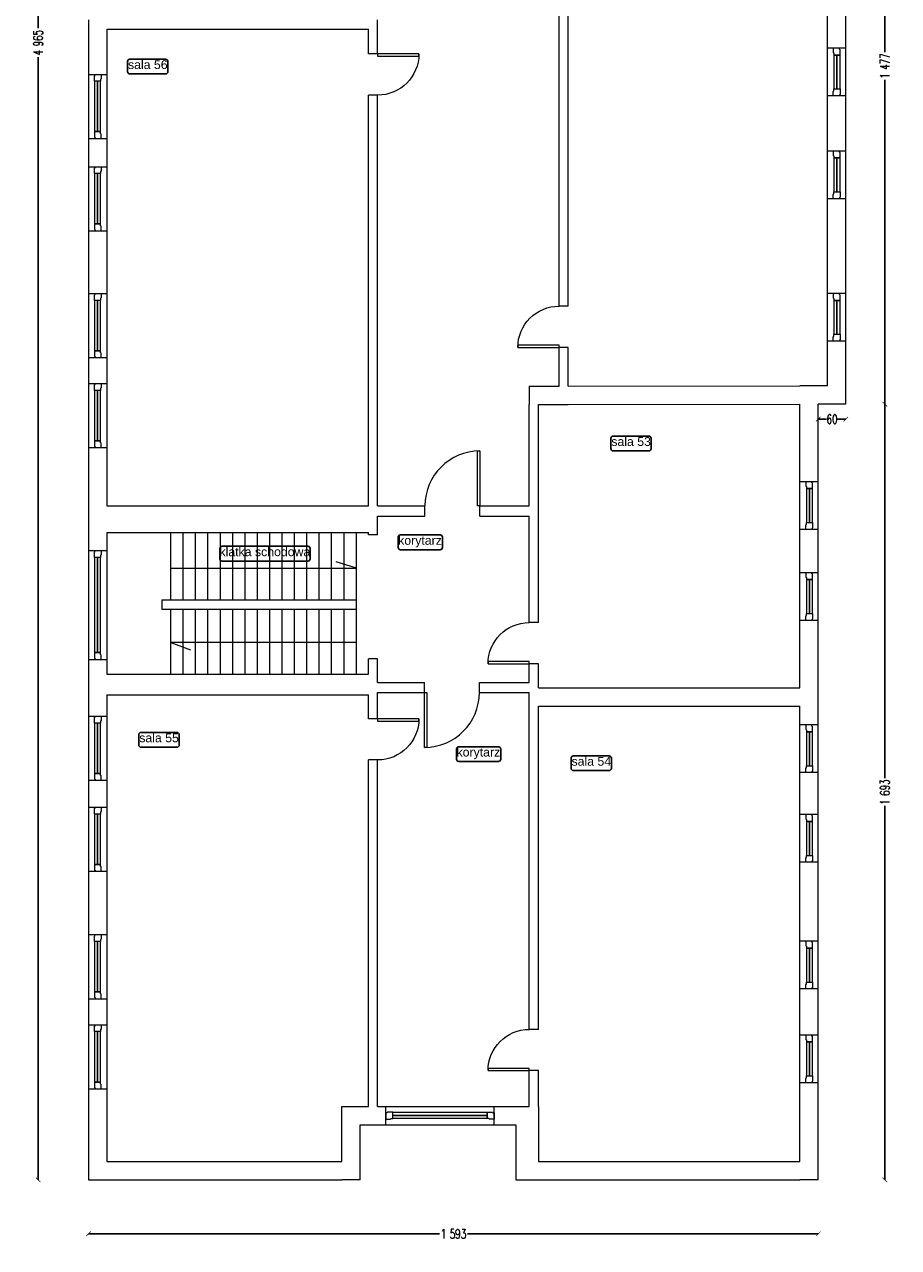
# Model space of a CAD drawing. Header units: centimetres. Extents: x -28146 to 19487, y -25160 to -2224.
# Tile 25 of 29: x 11829 to 13738, y -21743 to -19073. Entities that reach past the tile are written whole.
import ezdxf
from ezdxf.enums import TextEntityAlignment as Align

# ---------------------------------------------------------------- set-up
doc = ezdxf.new("R2010")
doc.units = ezdxf.units.CM
doc.header["$LTSCALE"] = 10
doc.linetypes.add('CONTINU', pattern=[0, 0])
for name, color, linetype, lineweight, true_color in [('IS_Okno_Drzwi', 7, 'Continuous', 9, 0x000000), ('IS_Room (Automatic)', 7, 'Continuous', 25, 0x000000), ('IS_Ściana1', 7, 'Continuous', 9, 0x000000)]:
    doc.layers.add(name, color=color, linetype=linetype, lineweight=lineweight, true_color=true_color)
doc.layers.add('Urzadzenia', color=7, linetype='CONTINU', lineweight=5)
doc.styles.add('Arial_____', font='arial.ttf')
doc.styles.add('styl1', font='simplex.shx', dxfattribs={"width": 0.7})
doc.dimstyles.new('100', dxfattribs={"dimtxt": 20, "dimasz": 10, "dimexe": 1.25, "dimexo": 0, "dimtad": 0, "dimdec": 1, "dimdsep": 46, "dimlunit": 6, "dimtxsty": 'styl1', "dimblk1": 'ARCHTICK', "dimblk2": 'ARCHTICK', "dimsah": 1, "dimcen": 5, "dimse1": 1, "dimse2": 1, "dimclrt": 256, "dimadec": 0, "dimazin": 0, "dimtfac": 1, "dimtdec": 1, "dimtmove": 0, "dimatfit": 3, "dimldrblk": 'ARCHTICK', "dimfxl": 1.25, "dimtolj": 1, "dimtzin": 0, "dimarcsym": 0})

# ---------------------------------------------------------------- blocks, each defined once
blk = doc.blocks.new('4_CoTo_OknoWScianie_1040_1750_400_150_0_15_0_0_ExportItem_1_50_0_False__87f71fa3-f148-4722-b574-2038bd8a55f3_ExportItem')
at = {"layer": 'IS_Okno_Drzwi', "lineweight": -2}
blk.add_lwpolyline([(-0.52, -0.075), (-0.425, -0.075), (-0.415, -0.065), (-0.415, -0.06), (-0.37, -0.06), (-0.37, 0.075), (-0.4875, 0.075), (-0.4975, 0.065), (-0.4975, 0.06), (-0.52, 0.06)], close=True, dxfattribs=at)
at = {"layer": 'IS_Okno_Drzwi', "lineweight": -2, "extrusion": (0, 0, -1)}
for points in [[(0.37, 0.075), (-0.37, 0.075), (-0.37, -0.06), (0.37, -0.06)], [(-0.52, -0.075), (-0.425, -0.075), (-0.415, -0.065), (-0.415, -0.06), (-0.37, -0.06), (-0.37, 0.075), (-0.4875, 0.075), (-0.4975, 0.065), (-0.4975, 0.06), (-0.52, 0.06)]]:
    blk.add_lwpolyline(points, close=True, dxfattribs=at)
at = {"layer": 'IS_Okno_Drzwi', "lineweight": -2, "extrusion": (0, 0, -1), "elevation": -0.001}
blk.add_lwpolyline([(0.37, 0.015), (-0.37, 0.015), (-0.37, 0), (0.37, 0)], close=True, dxfattribs=at)
blk = doc.blocks.new('4_CoTo_OknoWScianie_1400_2000_400_150_0_15_0_0_ExportItem_1_50_0_False__87f71fa3-f148-4722-b574-2038bd8a55f3_ExportItem')
at = {"layer": 'IS_Okno_Drzwi', "lineweight": -2}
blk.add_lwpolyline([(-0.7, -0.075), (-0.605, -0.075), (-0.595, -0.065), (-0.595, -0.06), (-0.55, -0.06), (-0.55, 0.075), (-0.6675, 0.075), (-0.6775, 0.065), (-0.6775, 0.06), (-0.7, 0.06)], close=True, dxfattribs=at)
at = {"layer": 'IS_Okno_Drzwi', "lineweight": -2, "extrusion": (0, 0, -1)}
for points in [[(0.55, 0.075), (-0.55, 0.075), (-0.55, -0.06), (0.55, -0.06)], [(-0.7, -0.075), (-0.605, -0.075), (-0.595, -0.065), (-0.595, -0.06), (-0.55, -0.06), (-0.55, 0.075), (-0.6675, 0.075), (-0.6775, 0.065), (-0.6775, 0.06), (-0.7, 0.06)]]:
    blk.add_lwpolyline(points, close=True, dxfattribs=at)
at = {"layer": 'IS_Okno_Drzwi', "lineweight": -2, "extrusion": (0, 0, -1), "elevation": -0.001}
blk.add_lwpolyline([(0.55, 0.015), (-0.55, 0.015), (-0.55, 0), (0.55, 0)], close=True, dxfattribs=at)
blk = doc.blocks.new('4_CoTo_OknoWScianie_2380_1000_400_150_0_15_0_0_ExportItem_1_50_0_False__87f71fa3-f148-4722-b574-2038bd8a55f3_ExportItem')
at = {"layer": 'IS_Okno_Drzwi', "lineweight": -2}
blk.add_lwpolyline([(-1.19, -0.075), (-1.095, -0.075), (-1.085, -0.065), (-1.085, -0.06), (-1.04, -0.06), (-1.04, 0.075), (-1.1575, 0.075), (-1.1675, 0.065), (-1.1675, 0.06), (-1.19, 0.06)], close=True, dxfattribs=at)
at = {"layer": 'IS_Okno_Drzwi', "lineweight": -2, "extrusion": (0, 0, -1)}
for points in [[(1.04, 0.075), (-1.04, 0.075), (-1.04, -0.06), (1.04, -0.06)], [(-1.19, -0.075), (-1.095, -0.075), (-1.085, -0.065), (-1.085, -0.06), (-1.04, -0.06), (-1.04, 0.075), (-1.1575, 0.075), (-1.1675, 0.065), (-1.1675, 0.06), (-1.19, 0.06)]]:
    blk.add_lwpolyline(points, close=True, dxfattribs=at)
at = {"layer": 'IS_Okno_Drzwi', "lineweight": -2, "extrusion": (0, 0, -1), "elevation": -0.001}
blk.add_lwpolyline([(1.04, 0.015), (-1.04, 0.015), (-1.04, 0), (1.04, 0)], close=True, dxfattribs=at)
blk = doc.blocks.new('4_CoTo_OknoWScianie_2360_2000_400_150_0_15_0_0_ExportItem_1_50_0_False__87f71fa3-f148-4722-b574-2038bd8a55f3_ExportItem')
at = {"layer": 'IS_Okno_Drzwi', "lineweight": -2}
blk.add_lwpolyline([(-1.18, -0.075), (-1.085, -0.075), (-1.075, -0.065), (-1.075, -0.06), (-1.03, -0.06), (-1.03, 0.075), (-1.1475, 0.075), (-1.1575, 0.065), (-1.1575, 0.06), (-1.18, 0.06)], close=True, dxfattribs=at)
at = {"layer": 'IS_Okno_Drzwi', "lineweight": -2, "extrusion": (0, 0, -1)}
for points in [[(1.03, 0.075), (-1.03, 0.075), (-1.03, -0.06), (1.03, -0.06)], [(-1.18, -0.075), (-1.085, -0.075), (-1.075, -0.065), (-1.075, -0.06), (-1.03, -0.06), (-1.03, 0.075), (-1.1475, 0.075), (-1.1575, 0.065), (-1.1575, 0.06), (-1.18, 0.06)]]:
    blk.add_lwpolyline(points, close=True, dxfattribs=at)
at = {"layer": 'IS_Okno_Drzwi', "lineweight": -2, "extrusion": (0, 0, -1), "elevation": -0.001}
blk.add_lwpolyline([(1.03, 0.015), (-1.03, 0.015), (-1.03, 0), (1.03, 0)], close=True, dxfattribs=at)
blk = doc.blocks.new('4_CoTo_DrzwiWScianie_900_2000_200_100_0_50_0_0_ExportItem_1_50_0_False__87f71fa3-f148-4722-b574-2038bd8a55f3_ExportItem')
at = {"layer": 'IS_Okno_Drzwi', "lineweight": -2, "extrusion": (0, 0, -1)}
blk.add_lwpolyline([(-0.45, 1), (-0.45, 0.1), (-0.4, 0.1), (-0.4, 1)], close=True, dxfattribs=at)
at = {"layer": 'IS_Okno_Drzwi', "lineweight": -2}
blk.add_arc((0.45, 0.1), 0.9, 90, 180, dxfattribs=at)
blk = doc.blocks.new('4_CoTo_DrzwiWScianie_1200_2000_220_100_0_50_0_0_ExportItem_1_50_0_False__87f71fa3-f148-4722-b574-2038bd8a55f3_ExportItem')
at = {"layer": 'IS_Okno_Drzwi', "lineweight": -2, "extrusion": (0, 0, -1)}
blk.add_lwpolyline([(-0.6, 1.31), (-0.6, 0.11), (-0.55, 0.11), (-0.55, 1.31)], close=True, dxfattribs=at)
at = {"layer": 'IS_Okno_Drzwi', "lineweight": -2}
blk.add_arc((0.6, 0.11), 1.2, 90, 180, dxfattribs=at)
blk = doc.blocks.new('_ARCHTICK')
at = {"color": 0, "linetype": 'ByBlock', "const_width": 0.15}
blk.add_lwpolyline([(-0.5, -0.5), (0.5, 0.5)], dxfattribs=at)
blk = doc.blocks.new('*D582')
at = {"layer": 'Defpoints', "color": 0}
for p in [(13622.5, -18425.5), (13622.5, -19902.5), (13707.8, -19902.5)]:
    blk.add_point(p, dxfattribs=at)
at = {"layer": 'Urzadzenia', "color": 0, "lineweight": -2}
for p, q in [((13707.8, -18425.5), (13707.8, -19133.7)), ((13707.8, -19902.5), (13707.8, -19194.3))]:
    blk.add_line(p, q, dxfattribs=at)
at = {"layer": 'Urzadzenia', "color": 0, "lineweight": -2, "xscale": 10, "yscale": 10, "zscale": 10}
for p, rotation in [((13707.8, -18425.5), 90), ((13707.8, -19902.5), 270)]:
    blk.add_blockref('_ARCHTICK', p, dxfattribs=dict(at, rotation=rotation))
at = {"layer": 'Urzadzenia', "insert": (13707.8, -19164), "char_height": 20, "attachment_point": 5, "rotation": 90, "style": 'styl1'}
blk.add_mtext('\\A1;1\xa0477', dxfattribs=at)
blk = doc.blocks.new('*D584')
at = {"layer": 'Defpoints', "color": 0}
for p in [(13562.5, -19902.5), (13622.5, -19902.5), (13622.5, -19934.9)]:
    blk.add_point(p, dxfattribs=at)
at = {"layer": 'Urzadzenia', "color": 0, "lineweight": -2}
for p, q in [((13562.5, -19934.9), (13580.5, -19934.9)), ((13622.5, -19934.9), (13604.4, -19934.9))]:
    blk.add_line(p, q, dxfattribs=at)
at = {"layer": 'Urzadzenia', "color": 0, "lineweight": -2, "xscale": 10, "yscale": 10, "zscale": 10, "rotation": 180}
blk.add_blockref('_ARCHTICK', (13562.5, -19934.9), dxfattribs=at)
at = {"layer": 'Urzadzenia', "color": 0, "lineweight": -2, "xscale": 10, "yscale": 10, "zscale": 10}
blk.add_blockref('_ARCHTICK', (13622.5, -19934.9), dxfattribs=at)
at = {"layer": 'Urzadzenia', "insert": (13592.5, -19934.9), "char_height": 20, "attachment_point": 5, "style": 'styl1'}
blk.add_mtext('\\A1;60', dxfattribs=at)
blk = doc.blocks.new('*D585')
at = {"layer": 'Defpoints', "color": 0}
for p in [(13572.5, -19902.5), (13572.5, -21595.5), (13707.8, -21595.5)]:
    blk.add_point(p, dxfattribs=at)
at = {"layer": 'Urzadzenia', "color": 0, "lineweight": -2}
for p, q in [((13707.8, -19902.5), (13707.8, -20718.7)), ((13707.8, -21595.5), (13707.8, -20779.3))]:
    blk.add_line(p, q, dxfattribs=at)
at = {"layer": 'Urzadzenia', "color": 0, "lineweight": -2, "xscale": 10, "yscale": 10, "zscale": 10}
for p, rotation in [((13707.8, -19902.5), 90), ((13707.8, -21595.5), 270)]:
    blk.add_blockref('_ARCHTICK', p, dxfattribs=dict(at, rotation=rotation))
at = {"layer": 'Urzadzenia', "insert": (13707.8, -20749), "char_height": 20, "attachment_point": 5, "rotation": 90, "style": 'styl1'}
blk.add_mtext('\\A1;1\xa0693', dxfattribs=at)
blk = doc.blocks.new('*D586')
at = {"layer": 'Defpoints', "color": 0}
for p in [(11969.5, -21595.5), (13562.5, -21595.5), (11969.5, -21713.3)]:
    blk.add_point(p, dxfattribs=at)
at = {"layer": 'Urzadzenia', "color": 0, "lineweight": -2}
for p, q in [((11969.5, -21713.3), (12735.7, -21713.3)), ((13562.5, -21713.3), (12796.3, -21713.3))]:
    blk.add_line(p, q, dxfattribs=at)
at = {"layer": 'Urzadzenia', "color": 0, "lineweight": -2, "xscale": 10, "yscale": 10, "zscale": 10, "rotation": 180}
blk.add_blockref('_ARCHTICK', (11969.5, -21713.3), dxfattribs=at)
at = {"layer": 'Urzadzenia', "color": 0, "lineweight": -2, "xscale": 10, "yscale": 10, "zscale": 10}
blk.add_blockref('_ARCHTICK', (13562.5, -21713.3), dxfattribs=at)
at = {"layer": 'Urzadzenia', "insert": (12766, -21713.3), "char_height": 20, "attachment_point": 5, "style": 'styl1'}
blk.add_mtext('\\A1;1\xa0593', dxfattribs=at)
blk = doc.blocks.new('*D587')
at = {"layer": 'Defpoints', "color": 0}
for p in [(11859.2, -16630.5), (11969.5, -16630.5), (11969.5, -21595.5)]:
    blk.add_point(p, dxfattribs=at)
at = {"layer": 'Urzadzenia', "color": 0, "lineweight": -2}
for p, q in [((11859.2, -16630.5), (11859.2, -19081.3)), ((11859.2, -21595.5), (11859.2, -19144.6))]:
    blk.add_line(p, q, dxfattribs=at)
at = {"layer": 'Urzadzenia', "color": 0, "lineweight": -2, "xscale": 10, "yscale": 10, "zscale": 10}
for p, rotation in [((11859.2, -16630.5), 90), ((11859.2, -21595.5), 270)]:
    blk.add_blockref('_ARCHTICK', p, dxfattribs=dict(at, rotation=rotation))
at = {"layer": 'Urzadzenia', "insert": (11859.2, -19113), "char_height": 20, "attachment_point": 5, "rotation": 90, "style": 'styl1'}
blk.add_mtext('\\A1;4\xa0965', dxfattribs=at)

msp = doc.modelspace()

# ---------------------------------------------------------------- linework, layer by layer
at = {"layer": 'IS_Room (Automatic)'}
for points, elevation in [([(12059.5, -19181.43), (12137.46, -19181.43, 0.4142136), (12142.46, -19176.43), (12142.46, -19154.14, 0.4142136), (12137.46, -19149.14), (12059.5, -19149.14, 0.4142136), (12054.5, -19154.14), (12054.5, -19176.43, 0.4142136)], 20685.5), ([(13114.63, -20004.18), (13192.6, -20004.18, 0.4142136), (13197.6, -19999.18), (13197.6, -19976.89, 0.4142136), (13192.6, -19971.89), (13114.63, -19971.89, 0.4142136), (13109.63, -19976.89), (13109.63, -19999.18, 0.4142136)], 20685.4), ([(12650.35, -20219.86), (12736.74, -20219.86, 0.4142136), (12741.74, -20214.86), (12741.74, -20192.59, 0.4142136), (12736.74, -20187.59), (12650.35, -20187.59, 0.4142136), (12645.35, -20192.59), (12645.35, -20214.86, 0.4142136)], 20686.7), ([(12084.09, -20650.94), (12162.21, -20650.94, 0.4142136), (12167.21, -20645.94), (12167.21, -20623.66, 0.4142136), (12162.21, -20618.66), (12084.09, -20618.66, 0.4142136), (12079.09, -20623.66), (12079.09, -20645.94, 0.4142136)], 20686.4), ([(12777.78, -20682.13), (12864.17, -20682.13, 0.4142136), (12869.17, -20677.13), (12869.17, -20654.86, 0.4142136), (12864.17, -20649.86), (12777.78, -20649.86, 0.4142136), (12772.78, -20654.86), (12772.78, -20677.13, 0.4142136)], 20686.5), ([(13027.73, -20702.18), (13105.63, -20702.18, 0.4142136), (13110.63, -20697.18), (13110.63, -20674.89, 0.4142136), (13105.63, -20669.89), (13027.73, -20669.89, 0.4142136), (13022.73, -20674.89), (13022.73, -20697.18, 0.4142136)], 20685.1)]:
    msp.add_lwpolyline(points, format="xyb", close=True, dxfattribs=dict(at, elevation=elevation))
msp.add_lwpolyline([(12261.09, -20244.79), (12448.07, -20244.79, 0.4142136), (12453.07, -20239.79), (12453.07, -20217.5, 0.4142136), (12448.07, -20212.5), (12261.09, -20212.5, 0.4142136), (12256.09, -20217.5), (12256.09, -20239.79, 0.4142136)], format="xyb", close=True, dxfattribs=at)
at = {"layer": 'IS_Ściana1'}
for p, q in [((12600.49, -19137.7, 3205.3), (12580.49, -19137.7, 3205.3)), ((13622.49, -19125.12, 3205.3), (13582.49, -19125.12, 3205.3)), ((11969.49, -19182.28, 3205.3), (12009.49, -19182.28, 3205.3)), ((12600.49, -19227.7, 3205.3), (12580.49, -19227.7, 3205.3)), ((13622.49, -19229.12, 3205.3), (13582.49, -19229.12, 3205.3)), ((11969.49, -19322.28, 3205.3), (12009.49, -19322.28, 3205.3)), ((13622.49, -19349.82, 3205.3), (13582.49, -19349.82, 3205.3)), ((11969.49, -19383.77, 3205.3), (12009.49, -19383.77, 3205.3)), ((13622.49, -19453.82, 3205.3), (13582.49, -19453.82, 3205.3)), ((11969.49, -19523.77, 3205.3), (12009.49, -19523.77, 3205.3)), ((11969.49, -19660.66, 3205.3), (12009.49, -19660.66, 3205.3)), ((13622.49, -19660.68, 3205.3), (13582.49, -19660.68, 3205.3)), ((13016.49, -19688.18, 3205.3), (12996.49, -19688.18, 3205.3)), ((13016.49, -19778.18, 3205.3), (12996.49, -19778.18, 3205.3)), ((13622.49, -19764.68, 3205.3), (13582.49, -19764.68, 3205.3)), ((11969.49, -19800.66, 3205.3), (12009.49, -19800.66, 3205.3)), ((11969.49, -19857.02, 3205.3), (12009.49, -19857.02, 3205.3)), ((11969.49, -19997.02, 3205.3), (12009.49, -19997.02, 3205.3)), ((13562.49, -20071.52, 3205.3), (13522.49, -20071.52, 3205.3)), ((12703.64, -20146.37, 3205.3), (12703.64, -20124.37, 3205.3)), ((12823.64, -20146.37, 3205.3), (12823.64, -20124.37, 3205.3)), ((12149.04, -20329.44, 3205.3), (12149.04, -20182.09, 3205.3)), ((12176.04, -20329.44, 3205.3), (12176.04, -20182.09, 3205.3)), ((12203.04, -20329.44, 3205.3), (12203.04, -20182.09, 3205.3)), ((12230.04, -20329.44, 3205.3), (12230.04, -20182.09, 3205.3)), ((12257.04, -20329.44, 3205.3), (12257.04, -20182.09, 3205.3)), ((12284.04, -20329.44, 3205.3), (12284.04, -20182.09, 3205.3)), ((12311.04, -20329.44, 3205.3), (12311.04, -20182.09, 3205.3)), ((12338.04, -20329.44, 3205.3), (12338.04, -20182.09, 3205.3)), ((12365.04, -20329.44, 3205.3), (12365.04, -20182.09, 3205.3)), ((12392.04, -20329.44, 3205.3), (12392.04, -20182.09, 3205.3)), ((12419.04, -20329.44, 3205.3), (12419.04, -20182.09, 3205.3)), ((12446.04, -20329.44, 3205.3), (12446.04, -20182.09, 3205.3)), ((12473.04, -20329.44, 3205.3), (12473.04, -20182.09, 3205.3)), ((12500.04, -20329.44, 3205.3), (12500.04, -20182.09, 3205.3)), ((12527.04, -20329.44, 3205.3), (12527.04, -20182.09, 3205.3)), ((12554.04, -20491.46, 3205.3), (12554.04, -20182.09, 3205.3)), ((12580.49, -20187.76, 3205.3), (12580.49, -20182.09, 3205.3)), ((13562.49, -20175.52, 3205.3), (13522.49, -20175.52, 3205.3)), ((12600.49, -20187.76, 3205.3), (12580.49, -20187.76, 3205.3)), ((11969.49, -20221.57, 3205.3), (12009.49, -20221.57, 3205.3)), ((12149.04, -20260.34, 3205.3), (12554.04, -20260.34, 3205.3)), ((12554.04, -20260.34, 3205.3), (12509.75, -20246.03)), ((13562.49, -20270.26, 3205.3), (13522.49, -20270.26, 3205.3)), ((12129.51, -20329.44, 3205.3), (12554.04, -20329.44, 3205.3)), ((12129.51, -20329.44, 3205.3), (12129.51, -20349.44, 3205.3)), ((12129.51, -20349.44, 3205.3), (12554.04, -20349.44, 3205.3)), ((12149.04, -20491.46, 3205.3), (12149.04, -20349.44, 3205.3)), ((12176.04, -20491.46, 3205.3), (12176.04, -20349.44, 3205.3)), ((12203.04, -20491.46, 3205.3), (12203.04, -20349.44, 3205.3)), ((12230.04, -20491.46, 3205.3), (12230.04, -20349.44, 3205.3)), ((12257.04, -20491.46, 3205.3), (12257.04, -20349.44, 3205.3)), ((12284.04, -20491.46, 3205.3), (12284.04, -20349.44, 3205.3)), ((12311.04, -20491.46, 3205.3), (12311.04, -20349.44, 3205.3)), ((12338.04, -20491.46, 3205.3), (12338.04, -20349.44, 3205.3)), ((12365.04, -20491.46, 3205.3), (12365.04, -20349.44, 3205.3)), ((12392.04, -20491.46, 3205.3), (12392.04, -20349.44, 3205.3)), ((12419.04, -20491.46, 3205.3), (12419.04, -20349.44, 3205.3)), ((12446.04, -20491.46, 3205.3), (12446.04, -20349.44, 3205.3)), ((12473.04, -20491.46, 3205.3), (12473.04, -20349.44, 3205.3)), ((12500.04, -20491.46, 3205.3), (12500.04, -20349.44, 3205.3)), ((12527.04, -20491.46, 3205.3), (12527.04, -20349.44, 3205.3)), ((12951.49, -20378.85, 3205.3), (12931.49, -20378.85, 3205.3)), ((13562.49, -20374.26, 3205.3), (13522.49, -20374.26, 3205.3)), ((12554.04, -20422.39, 3205.3), (12149.04, -20422.39, 3205.3)), ((12149.04, -20422.39, 3205.3), (12191.95, -20438.54)), ((11969.49, -20459.57, 3205.3), (12009.49, -20459.57, 3205.3)), ((12600.49, -20457.76, 3205.3), (12580.49, -20457.76, 3205.3)), ((12951.49, -20468.85, 3205.3), (12931.49, -20468.85, 3205.3)), ((12702.66, -20531.46, 3205.3), (12702.66, -20509.46, 3205.3)), ((12822.66, -20531.46, 3205.3), (12822.66, -20509.46, 3205.3)), ((11969.49, -20583.23, 3205.3), (12009.49, -20583.23, 3205.3)), ((12600.49, -20588.84, 3205.3), (12580.49, -20588.84, 3205.3)), ((13562.49, -20602.47, 3205.3), (13522.49, -20602.47, 3205.3)), ((12600.49, -20678.84, 3205.3), (12580.49, -20678.84, 3205.3)), ((13562.49, -20706.47, 3205.3), (13522.49, -20706.47, 3205.3)), ((11969.49, -20723.23, 3205.3), (12009.49, -20723.23, 3205.3)), ((11969.49, -20781.84, 3205.3), (12009.49, -20781.84, 3205.3)), ((13562.49, -20798.1, 3205.3), (13522.49, -20798.1, 3205.3)), ((13562.49, -20902.1, 3205.3), (13522.49, -20902.1, 3205.3)), ((11969.49, -20921.84, 3205.3), (12009.49, -20921.84, 3205.3)), ((11969.49, -21059.93, 3205.3), (12009.49, -21059.93, 3205.3)), ((13562.49, -21074.54, 3205.3), (13522.49, -21074.54, 3205.3)), ((13562.49, -21178.54, 3205.3), (13522.49, -21178.54, 3205.3)), ((11969.49, -21199.93, 3205.3), (12009.49, -21199.93, 3205.3)), ((11969.49, -21256.86, 3205.3), (12009.49, -21256.86, 3205.3)), ((12951.49, -21267, 3205.3), (12931.49, -21267, 3205.3)), ((13562.49, -21279.4, 3205.3), (13522.49, -21279.4, 3205.3)), ((12951.49, -21357, 3205.3), (12931.49, -21357, 3205.3)), ((13562.49, -21383.4, 3205.3), (13522.49, -21383.4, 3205.3)), ((11969.49, -21396.86, 3205.3), (12009.49, -21396.86, 3205.3)), ((12618.5, -21475.46, 3205.3), (12618.5, -21435.46, 3205.3)), ((12854.5, -21475.46, 3205.3), (12854.5, -21435.46, 3205.3))]:
    msp.add_line(p, q, dxfattribs=at)
at = {"layer": 'IS_Ściana1', "extrusion": (1, 0, 0)}
for points, elevation in [([(-19688.18, 3205.3), (-18465.46, 3205.3)], 12996.49), ([(-19688.18, 3205.3), (-18465.46, 3205.3)], 13016.49), ([(-19125.12, 3205.3), (-19012, 3205.3)], 13582.49), ([(-19125.12, 3205.3), (-19012, 3205.3)], 13622.49), ([(-19063.35, 3205.3), (-19083.35, 3205.3)], 11969.49), ([(-19083.35, 3205.3), (-19182.28, 3205.3)], 11969.49), ([(-19083.35, 3205.3), (-19182.28, 3205.3)], 12009.49), ([(-19137.7, 3205.3), (-19083.35, 3205.3)], 12580.49), ([(-19083.35, 3205.3), (-19063.35, 3205.3)], 12600.49), ([(-19137.7, 3205.3), (-19083.35, 3205.3)], 12600.49), ([(-19229.12, 3205.3), (-19125.12, 3205.3)], 13582.49), ([(-19229.12, 3205.3), (-19125.12, 3205.3)], 13622.49), ([(-19182.28, 3205.3), (-19322.28, 3205.3)], 11969.49), ([(-19182.28, 3205.3), (-19322.28, 3205.3)], 12009.49), ([(-20124.37, 3205.3), (-19227.7, 3205.3)], 12580.49), ([(-20124.37, 3205.3), (-19227.7, 3205.3)], 12600.49), ([(-19349.82, 3205.3), (-19229.12, 3205.3)], 13582.49), ([(-19349.82, 3205.3), (-19229.12, 3205.3)], 13622.49), ([(-19322.28, 3205.3), (-19383.77, 3205.3)], 11969.49), ([(-19322.28, 3205.3), (-19383.77, 3205.3)], 12009.49), ([(-19453.82, 3205.3), (-19349.82, 3205.3)], 13582.49), ([(-19453.82, 3205.3), (-19349.82, 3205.3)], 13622.49), ([(-19383.77, 3205.3), (-19523.77, 3205.3)], 11969.49), ([(-19383.77, 3205.3), (-19523.77, 3205.3)], 12009.49), ([(-19660.68, 3205.3), (-19453.82, 3205.3)], 13582.49), ([(-19660.68, 3205.3), (-19453.82, 3205.3)], 13622.49), ([(-19523.77, 3205.3), (-19660.66, 3205.3)], 11969.49), ([(-19523.77, 3205.3), (-19660.66, 3205.3)], 12009.49), ([(-19660.66, 3205.3), (-19800.66, 3205.3)], 11969.49), ([(-19660.66, 3205.3), (-19800.66, 3205.3)], 12009.49), ([(-19764.68, 3205.3), (-19660.68, 3205.3)], 13582.49), ([(-19764.68, 3205.3), (-19660.68, 3205.3)], 13622.49), ([(-19862.79, 3205.3), (-19778.18, 3205.3)], 12996.49), ([(-19862.78, 3205.3), (-19778.18, 3205.3)], 13016.49), ([(-19862.46, 3205.3), (-19764.68, 3205.3)], 13582.49), ([(-19902.46, 3205.3), (-19764.68, 3205.3)], 13622.49), ([(-19800.66, 3205.3), (-19857.02, 3205.3)], 11969.49), ([(-19800.66, 3205.3), (-19857.02, 3205.3)], 12009.49), ([(-19857.02, 3205.3), (-19997.02, 3205.3)], 11969.49), ([(-19857.02, 3205.3), (-19997.02, 3205.3)], 12009.49), ([(-19862.83, 3205.3), (-19902.82, 3205.3)], 12931.49), ([(-20124.37, 3205.3), (-19902.82, 3205.3)], 12931.49), ([(-20124.37, 3205.3), (-19902.82, 3205.3)], 12951.49), ([(-20071.52, 3205.3), (-19902.46, 3205.3)], 13522.49), ([(-20071.52, 3205.3), (-19902.46, 3205.3)], 13562.49), ([(-19997.02, 3205.3), (-20124.09, 3205.3)], 11969.49), ([(-19997.02, 3205.3), (-20124.09, 3205.3)], 12009.49), ([(-20175.52, 3205.3), (-20071.52, 3205.3)], 13522.49), ([(-20175.52, 3205.3), (-20071.52, 3205.3)], 13562.49), ([(-20124.09, 3205.3), (-20182.09, 3205.3)], 11969.49), ([(-20146.37, 3205.3), (-20124.37, 3205.3)], 12951.49), ([(-20187.76, 3205.3), (-20146.37, 3205.3)], 12600.49), ([(-20378.85, 3205.3), (-20146.37, 3205.3)], 12931.49), ([(-20378.85, 3205.3), (-20146.37, 3205.3)], 12951.49), ([(-20182.09, 3205.3), (-20221.57, 3205.3)], 11969.49), ([(-20182.09, 3205.3), (-20221.57, 3205.3)], 12009.49), ([(-20270.26, 3205.3), (-20175.52, 3205.3)], 13522.49), ([(-20270.26, 3205.3), (-20175.52, 3205.3)], 13562.49), ([(-20221.57, 3205.3), (-20459.57, 3205.3)], 11969.49), ([(-20221.57, 3205.3), (-20459.57, 3205.3)], 12009.49), ([(-20374.26, 3205.3), (-20270.26, 3205.3)], 13522.49), ([(-20374.26, 3205.3), (-20270.26, 3205.3)], 13562.49), ([(-20521.46, 3205.3), (-20374.26, 3205.3)], 13522.49), ([(-20521.46, 3205.3), (-20374.26, 3205.3)], 13562.49), ([(-20459.57, 3205.3), (-20491.46, 3205.3)], 11969.49), ([(-20459.57, 3205.3), (-20491.46, 3205.3)], 12009.49), ([(-20491.46, 3205.3), (-20457.76, 3205.3)], 12580.49), ([(-20509.46, 3205.3), (-20457.76, 3205.3)], 12600.49), ([(-20509.46, 3205.3), (-20468.85, 3205.3)], 12931.49), ([(-20509.46, 3205.3), (-20468.85, 3205.3)], 12951.49), ([(-20491.46, 3205.3), (-20536.46, 3205.3)], 11969.49), ([(-20521.46, 3205.3), (-20509.46, 3205.3)], 12951.49), ([(-20561.46, 3205.3), (-20521.46, 3205.3)], 13562.49), ([(-20536.46, 3205.3), (-20583.23, 3205.3)], 11969.49), ([(-20536.46, 3205.3), (-20583.23, 3205.3)], 12009.49), ([(-20588.84, 3205.3), (-20536.46, 3205.3)], 12580.49), ([(-20588.84, 3205.3), (-20531.46, 3205.3)], 12600.49), ([(-20561.46, 3205.3), (-20531.46, 3205.3)], 12931.49), ([(-20583.23, 3205.3), (-20723.23, 3205.3)], 11969.49), ([(-20583.23, 3205.3), (-20723.23, 3205.3)], 12009.49), ([(-21267, 3205.3), (-20561.46, 3205.3)], 12931.49), ([(-21267, 3205.3), (-20561.46, 3205.3)], 12951.49), ([(-20602.47, 3205.3), (-20561.46, 3205.3)], 13522.49), ([(-20602.47, 3205.3), (-20561.46, 3205.3)], 13562.49), ([(-20706.47, 3205.3), (-20602.47, 3205.3)], 13522.49), ([(-20706.47, 3205.3), (-20602.47, 3205.3)], 13562.49), ([(-21435.46, 3205.3), (-20678.84, 3205.3)], 12580.49), ([(-21435.46, 3205.3), (-20678.84, 3205.3)], 12600.49), ([(-20798.1, 3205.3), (-20706.47, 3205.3)], 13522.49), ([(-20798.1, 3205.3), (-20706.47, 3205.3)], 13562.49), ([(-20723.23, 3205.3), (-20781.84, 3205.3)], 11969.49), ([(-20723.23, 3205.3), (-20781.84, 3205.3)], 12009.49), ([(-20781.84, 3205.3), (-20921.84, 3205.3)], 11969.49), ([(-20781.84, 3205.3), (-20921.84, 3205.3)], 12009.49), ([(-20902.1, 3205.3), (-20798.1, 3205.3)], 13522.49), ([(-20902.1, 3205.3), (-20798.1, 3205.3)], 13562.49), ([(-21074.54, 3205.3), (-20902.1, 3205.3)], 13522.49), ([(-21074.54, 3205.3), (-20902.1, 3205.3)], 13562.49), ([(-20921.84, 3205.3), (-21059.93, 3205.3)], 11969.49), ([(-20921.84, 3205.3), (-21059.93, 3205.3)], 12009.49), ([(-21059.93, 3205.3), (-21199.93, 3205.3)], 11969.49), ([(-21059.93, 3205.3), (-21199.93, 3205.3)], 12009.49), ([(-21178.54, 3205.3), (-21074.54, 3205.3)], 13522.49), ([(-21178.54, 3205.3), (-21074.54, 3205.3)], 13562.49), ([(-21279.4, 3205.3), (-21178.54, 3205.3)], 13522.49), ([(-21279.4, 3205.3), (-21178.54, 3205.3)], 13562.49), ([(-21199.93, 3205.3), (-21256.86, 3205.3)], 11969.49), ([(-21199.93, 3205.3), (-21256.86, 3205.3)], 12009.49), ([(-21256.86, 3205.3), (-21396.86, 3205.3)], 11969.49), ([(-21256.86, 3205.3), (-21396.86, 3205.3)], 12009.49), ([(-21383.4, 3205.3), (-21279.4, 3205.3)], 13522.49), ([(-21383.4, 3205.3), (-21279.4, 3205.3)], 13562.49), ([(-21435.46, 3205.3), (-21357, 3205.3)], 12931.49), ([(-21435.46, 3205.3), (-21357, 3205.3)], 12951.49), ([(-21555.46, 3205.3), (-21383.4, 3205.3)], 13522.49), ([(-21595.46, 3205.3), (-21383.4, 3205.3)], 13562.49), ([(-21396.86, 3205.3), (-21595.46, 3205.3)], 11969.49), ([(-21396.86, 3205.3), (-21555.46, 3205.3)], 12009.49), ([(-21555.46, 3205.3), (-21435.46, 3205.3)], 12522.49), ([(-21435.46, 3205.3), (-21555.46, 3205.3)], 12951.49), ([(-21595.46, 3205.3), (-21475.46, 3205.3)], 12562.49), ([(-21475.46, 3205.3), (-21595.46, 3205.3)], 12902.49)]:
    msp.add_lwpolyline(points, dxfattribs=dict(at, elevation=elevation))
at = {"layer": 'IS_Ściana1', "elevation": 3205.3}
for points in [[(12009.49, -19083.35), (12580.49, -19083.35)], [(12951.49, -19902.82), (12996.52, -19902.79)], [(12996.52, -19902.79), (13016.52, -19902.78)], [(13016.52, -19902.78), (13522.49, -19902.46)]]:
    msp.add_lwpolyline(points, dxfattribs=at)
at = {"layer": 'IS_Ściana1', "extrusion": (-0.000618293, 1, 0), "elevation": -19870.82}
for points in [[(-12919.21, 3205.3), (-12984.21, 3205.3)], [(-13004.21, 3205.3), (-13510.21, 3205.3)]]:
    msp.add_lwpolyline(points, dxfattribs=at)
at = {"layer": 'IS_Ściana1', "extrusion": (0, 1, 0)}
for points, elevation in [([(-13582.49, 3205.3), (-13522.49, 3205.3)], -19862.46), ([(-13582.49, 3205.3), (-13562.49, 3205.3)], -19902.46), ([(-13622.49, 3205.3), (-13582.49, 3205.3)], -19902.46), ([(-12009.49, 3205.3), (-12580.49, 3205.3)], -20124.09), ([(-12600.49, 3205.3), (-12703.64, 3205.3)], -20124.37), ([(-12823.64, 3205.3), (-12931.49, 3205.3)], -20124.37), ([(-12600.49, 3205.3), (-12703.64, 3205.3)], -20146.37), ([(-12823.64, 3205.3), (-12931.49, 3205.3)], -20146.37), ([(-12009.49, 3205.3), (-12580.49, 3205.3)], -20182.09), ([(-12009.49, 3205.3), (-12580.49, 3205.3)], -20491.46), ([(-12600.49, 3205.3), (-12702.66, 3205.3)], -20509.46), ([(-12822.66, 3205.3), (-12931.49, 3205.3)], -20509.46), ([(-12009.49, 3205.3), (-12580.49, 3205.3)], -20536.46), ([(-12600.49, 3205.3), (-12702.66, 3205.3)], -20531.46), ([(-12822.66, 3205.3), (-12931.49, 3205.3)], -20531.46), ([(-12951.49, 3205.3), (-13522.49, 3205.3)], -20561.46), ([(-12522.49, 3205.3), (-12562.49, 3205.3)], -21435.46), ([(-12562.49, 3205.3), (-12580.49, 3205.3)], -21435.46), ([(-12600.49, 3205.3), (-12618.5, 3205.3)], -21435.46), ([(-12618.5, 3205.3), (-12854.5, 3205.3)], -21435.46), ([(-12854.5, 3205.3), (-12931.49, 3205.3)], -21435.46), ([(-12562.49, 3205.3), (-12580.49, 3205.3)], -21475.46), ([(-12580.49, 3205.3), (-12600.49, 3205.3)], -21475.46), ([(-12600.49, 3205.3), (-12618.5, 3205.3)], -21475.46), ([(-12618.5, 3205.3), (-12854.5, 3205.3)], -21475.46), ([(-12854.5, 3205.3), (-12902.49, 3205.3)], -21475.46), ([(-12009.49, 3205.3), (-12522.49, 3205.3)], -21555.46), ([(-12951.49, 3205.3), (-13522.49, 3205.3)], -21555.46), ([(-11969.49, 3205.3), (-12009.49, 3205.3)], -21595.46), ([(-12009.49, 3205.3), (-12522.49, 3205.3)], -21595.46), ([(-12562.49, 3205.3), (-12522.49, 3205.3)], -21595.46), ([(-12902.49, 3205.3), (-12951.49, 3205.3)], -21595.46), ([(-12951.49, 3205.3), (-13522.49, 3205.3)], -21595.46), ([(-13562.49, 3205.3), (-13522.49, 3205.3)], -21595.46)]:
    msp.add_lwpolyline(points, dxfattribs=dict(at, elevation=elevation))
at = {"layer": 'IS_Ściana1', "extrusion": (1, 0.000618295, 0), "elevation": 13510.21}
msp.add_lwpolyline([(-19870.82, 3205.3), (-19870.82, 3205.3)], dxfattribs=at)
at = {"layer": 'IS_Ściana1', "extrusion": (1.24438e-15, 1, 0), "elevation": -20521.46}
msp.add_lwpolyline([(-12951.49, 3205.3), (-13522.49, 3205.3)], dxfattribs=at)

# ---------------------------------------------------------------- block references
at = {"layer": 'IS_Okno_Drzwi', "yscale": 100, "zscale": 100}
for name, p, xscale, rotation in [('4_CoTo_DrzwiWScianie_900_2000_200_100_0_50_0_0_ExportItem_1_50_0_False__87f71fa3-f148-4722-b574-2038bd8a55f3_ExportItem', (12590.49, -19182.7, 9988.4), -100, 270), ('4_CoTo_OknoWScianie_1040_1750_400_150_0_15_0_0_ExportItem_1_50_0_False__87f71fa3-f148-4722-b574-2038bd8a55f3_ExportItem', (13602.49, -19177.12, 9983.7), -100, 270), ('4_CoTo_OknoWScianie_1400_2000_400_150_0_15_0_0_ExportItem_1_50_0_False__87f71fa3-f148-4722-b574-2038bd8a55f3_ExportItem', (11989.49, -19252.28, 9985.6), -100, 89.99999999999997), ('4_CoTo_OknoWScianie_1040_1750_400_150_0_15_0_0_ExportItem_1_50_0_False__87f71fa3-f148-4722-b574-2038bd8a55f3_ExportItem', (13602.49, -19401.82, 9983.6), -100, 270), ('4_CoTo_OknoWScianie_1400_2000_400_150_0_15_0_0_ExportItem_1_50_0_False__87f71fa3-f148-4722-b574-2038bd8a55f3_ExportItem', (11989.49, -19453.77, 9985.7), -100, 89.99999999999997), ('4_CoTo_OknoWScianie_1400_2000_400_150_0_15_0_0_ExportItem_1_50_0_False__87f71fa3-f148-4722-b574-2038bd8a55f3_ExportItem', (11989.49, -19730.66, 9985.8), -100, 89.99999999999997), ('4_CoTo_OknoWScianie_1040_1750_400_150_0_15_0_0_ExportItem_1_50_0_False__87f71fa3-f148-4722-b574-2038bd8a55f3_ExportItem', (13602.49, -19712.68, 9983.5), -100, 270), ('4_CoTo_DrzwiWScianie_900_2000_200_100_0_50_0_0_ExportItem_1_50_0_False__87f71fa3-f148-4722-b574-2038bd8a55f3_ExportItem', (13006.49, -19733.18, 9989.1), -100, 89.99999999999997), ('4_CoTo_OknoWScianie_1400_2000_400_150_0_15_0_0_ExportItem_1_50_0_False__87f71fa3-f148-4722-b574-2038bd8a55f3_ExportItem', (11989.49, -19927.02, 9985.9), -100, 89.99999999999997), ('4_CoTo_OknoWScianie_1040_1750_400_150_0_15_0_0_ExportItem_1_50_0_False__87f71fa3-f148-4722-b574-2038bd8a55f3_ExportItem', (13542.49, -20123.52, 9983.4), -100, 270), ('4_CoTo_OknoWScianie_2380_1000_400_150_0_15_0_0_ExportItem_1_50_0_False__87f71fa3-f148-4722-b574-2038bd8a55f3_ExportItem', (11989.49, -20340.57, 9986), -100, 89.99999999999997), ('4_CoTo_OknoWScianie_1040_1750_400_150_0_15_0_0_ExportItem_1_50_0_False__87f71fa3-f148-4722-b574-2038bd8a55f3_ExportItem', (13542.49, -20322.26, 9983.3), -100, 270), ('4_CoTo_DrzwiWScianie_900_2000_200_100_0_50_0_0_ExportItem_1_50_0_False__87f71fa3-f148-4722-b574-2038bd8a55f3_ExportItem', (12941.49, -20423.85, 9988.8), -100, 89.99999999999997), ('4_CoTo_DrzwiWScianie_1200_2000_220_100_0_50_0_0_ExportItem_1_50_0_False__87f71fa3-f148-4722-b574-2038bd8a55f3_ExportItem', (12762.66, -20520.46, 9988.6), 100, 180), ('4_CoTo_OknoWScianie_1400_2000_400_150_0_15_0_0_ExportItem_1_50_0_False__87f71fa3-f148-4722-b574-2038bd8a55f3_ExportItem', (11989.49, -20653.23, 9986.1), -100, 89.99999999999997), ('4_CoTo_DrzwiWScianie_900_2000_200_100_0_50_0_0_ExportItem_1_50_0_False__87f71fa3-f148-4722-b574-2038bd8a55f3_ExportItem', (12590.49, -20633.84, 9988.9), -100, 270), ('4_CoTo_OknoWScianie_1040_1750_400_150_0_15_0_0_ExportItem_1_50_0_False__87f71fa3-f148-4722-b574-2038bd8a55f3_ExportItem', (13542.49, -20654.47, 9983.2), -100, 270), ('4_CoTo_OknoWScianie_1400_2000_400_150_0_15_0_0_ExportItem_1_50_0_False__87f71fa3-f148-4722-b574-2038bd8a55f3_ExportItem', (11989.49, -20851.84, 9986.2), -100, 89.99999999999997), ('4_CoTo_OknoWScianie_1040_1750_400_150_0_15_0_0_ExportItem_1_50_0_False__87f71fa3-f148-4722-b574-2038bd8a55f3_ExportItem', (13542.49, -20850.1, 9983.1), -100, 270), ('4_CoTo_OknoWScianie_1400_2000_400_150_0_15_0_0_ExportItem_1_50_0_False__87f71fa3-f148-4722-b574-2038bd8a55f3_ExportItem', (11989.49, -21129.93, 9986.3), -100, 89.99999999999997), ('4_CoTo_OknoWScianie_1040_1750_400_150_0_15_0_0_ExportItem_1_50_0_False__87f71fa3-f148-4722-b574-2038bd8a55f3_ExportItem', (13542.49, -21126.54, 9983), -100, 270), ('4_CoTo_OknoWScianie_1400_2000_400_150_0_15_0_0_ExportItem_1_50_0_False__87f71fa3-f148-4722-b574-2038bd8a55f3_ExportItem', (11989.49, -21326.86, 9986.4), -100, 89.99999999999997), ('4_CoTo_DrzwiWScianie_900_2000_200_100_0_50_0_0_ExportItem_1_50_0_False__87f71fa3-f148-4722-b574-2038bd8a55f3_ExportItem', (12941.49, -21312, 9989), -100, 89.99999999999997), ('4_CoTo_OknoWScianie_1040_1750_400_150_0_15_0_0_ExportItem_1_50_0_False__87f71fa3-f148-4722-b574-2038bd8a55f3_ExportItem', (13542.49, -21331.4, 9982.9), -100, 270)]:
    msp.add_blockref(name, p, dxfattribs=dict(at, xscale=xscale, rotation=rotation))
at = {"layer": 'IS_Okno_Drzwi', "xscale": 100, "yscale": 100, "zscale": 100}
for name, p in [('4_CoTo_DrzwiWScianie_1200_2000_220_100_0_50_0_0_ExportItem_1_50_0_False__87f71fa3-f148-4722-b574-2038bd8a55f3_ExportItem', (12763.64, -20135.37, 9988.5)), ('4_CoTo_OknoWScianie_2360_2000_400_150_0_15_0_0_ExportItem_1_50_0_False__87f71fa3-f148-4722-b574-2038bd8a55f3_ExportItem', (12736.5, -21455.46, 9986.5))]:
    msp.add_blockref(name, p, dxfattribs=at)

# ---------------------------------------------------------------- texts
at = {"layer": 'IS_Room (Automatic)', "style": 'Arial_____'}
for s, p in [('sala 56', (12098.68, -19176.43, 20685.5)), ('sala 53', (13153.81, -19999.18, 20685.4)), ('korytarz', (12692.96, -20214.86, 20686.7)), ('klatka schodowa', (12354.27, -20239.79)), ('sala 55', (12123.27, -20645.94, 20686.4)), ('korytarz', (12820.39, -20677.13, 20686.5)), ('sala 54', (13066.91, -20697.18, 20685.1))]:
    msp.add_text(s, height=19.2, dxfattribs=at).set_placement(p, align=Align.BOTTOM_CENTER)

# ---------------------------------------------------------------- dimensions: what is measured, and where the dimension line sits
at = {"layer": 'Urzadzenia'}
for base, p1, p2, picture, middle in [((11859.24, -16630.46), (11969.49, -21595.46), (11969.49, -16630.46), '*D587', (11859.24, -19112.96)), ((13707.81, -19902.46), (13622.49, -18425.46, 3205.3), (13622.49, -19902.46, 3205.3), '*D582', (13707.81, -19163.96)), ((13707.81, -21595.46), (13572.49, -19902.46, 3205.3), (13572.49, -21595.46, 3205.3), '*D585', (13707.81, -20748.96))]:
    dim = msp.add_linear_dim(base=base, p1=p1, p2=p2, angle=90, dimstyle='100', dxfattribs=at)
    dim.commit()
    dim.dimension.update_dxf_attribs({"geometry": picture, "text_midpoint": middle})
for base, p1, p2, picture, middle in [((13622.49, -19934.86), (13562.49, -19902.46, 3205.3), (13622.49, -19902.46), '*D584', (13592.49, -19934.86)), ((11969.49, -21713.34), (13562.49, -21595.46, 3205.3), (11969.49, -21595.46, 3205.3), '*D586', (12765.99, -21713.34))]:
    dim = msp.add_linear_dim(base=base, p1=p1, p2=p2, dimstyle='100', dxfattribs=at)
    dim.commit()
    dim.dimension.update_dxf_attribs({"geometry": picture, "text_midpoint": middle})

doc.saveas('drawing.dxf')
